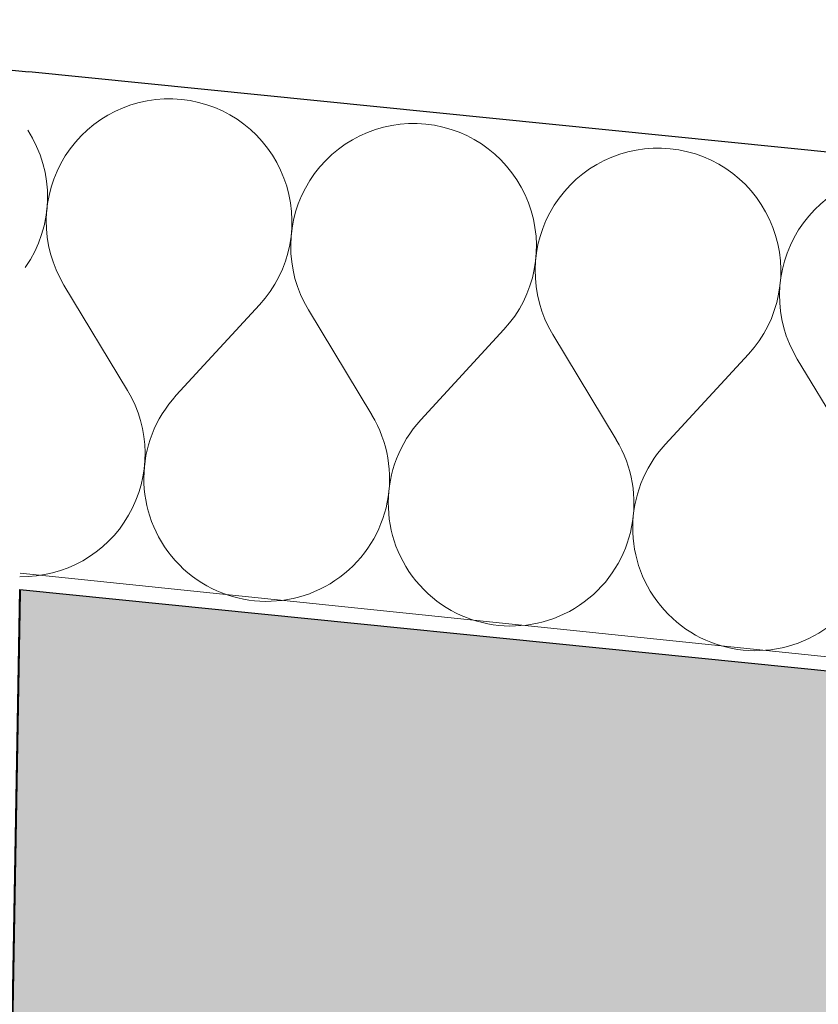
# Model space of a CAD drawing. Header units: millimetres. Extents: x -23738 to 4435, y -2716 to 20653.
# Tile 52 of 160: x -20314 to -20066, y 9880 to 10185. Entities that reach past the tile are written whole.
import ezdxf

# ---------------------------------------------------------------- set-up
doc = ezdxf.new("R2010")
doc.units = ezdxf.units.MM
doc.header["$MEASUREMENT"] = 0
doc.linetypes.add('Wipeout_Contour', pattern=[1000, 0, -1000])
for name, color, linetype in [('9._POHLED ZÁPADNÍ_2_2D prvky - obecné', 7, 'Continuous'), ('9._POHLED ZÁPADNÍ_2_Konstrukce - nosné', 7, 'Continuous'), ('9._POHLED ZÁPADNÍ_2_Nové_Konstrukce - nosné', 7, 'Continuous'), ('9._POHLED ZÁPADNÍ_2_Nové_Výplně - Povrchové', 7, 'Continuous'), ('9._POHLED ZÁPADNÍ_2_Nové_Výplně – Řezové', 7, 'Continuous'), ('9._POHLED ZÁPADNÍ_2_Výplně – Řezové', 7, 'Continuous'), ('9._POHLED ZÁPADNÍ_2_VÝTAH VAR 1', 7, 'Continuous')]:
    doc.layers.add(name, color=color, linetype=linetype)

# ---------------------------------------------------------------- blocks, each defined once
blk = doc.blocks.new('*X20', base_point=(-24533.14, -6254.22))
at = {"layer": '9._POHLED ZÁPADNÍ_2_Nové_Výplně – Řezové', "color": 21, "linetype": 'Continuous', "lineweight": 20, "true_color": 0xffaaaa}
for p, q in [((-20280.12, 10070.55), (-20299.81, 10103.17)), ((-20264.96, 10069.02), (-20239.16, 10097.05)), ((-20204.32, 10062.91), (-20224, 10095.52)), ((-20189.16, 10061.38), (-20163.36, 10089.4)), ((-20128.51, 10055.26), (-20148.19, 10087.87)), ((-20113.35, 10053.73), (-20087.55, 10081.76)), ((-20052.71, 10047.61), (-20072.39, 10080.23))]:
    blk.add_line(p, q, dxfattribs=at)
for centre, start, end in [((-20267.19, 10122.85), 84.239, 211.1089), ((-20267.19, 10122.85), 317.3691, 84.239), ((-20342.99, 10130.5), 324.9894, 33.013), ((-20191.38, 10115.2), 84.239, 211.1089), ((-20191.38, 10115.2), 317.3691, 84.239), ((-20115.58, 10107.56), 84.239, 211.1089), ((-20115.58, 10107.56), 317.3691, 84.239), ((-20039.77, 10099.91), 84.239, 211.1089), ((-20312.74, 10050.87), 268.9104, 31.1089), ((-20236.93, 10043.22), 137.3691, 31.1089), ((-20161.13, 10035.57), 137.3691, 31.1089), ((-20085.32, 10027.93), 137.3691, 31.1089)]:
    blk.add_arc(centre, 38.1, start, end, dxfattribs=at)

msp = doc.modelspace()

# ---------------------------------------------------------------- wipeouts: each hides what was drawn before it
at = {"color": 254, "linetype": 'Wipeout_Contour', "lineweight": 0, "ltscale": 68224.897711}
msp.add_wipeout([(-20470.48, 10185.48), (-20313.53, 10008.83), (-20310.73, 10169.36)], dxfattribs=at).dxf.layer = '9._POHLED ZÁPADNÍ_2_Nové_Výplně – Řezové'

# ---------------------------------------------------------------- next in the draw order: linework, layer by layer
at = {"layer": '9._POHLED ZÁPADNÍ_2_Nové_Konstrukce - nosné', "color": 1, "linetype": 'Continuous', "lineweight": 25}
msp.add_line((-20310.73, 10169.36), (-20313.53, 10008.83), dxfattribs=at)
at = {"layer": '9._POHLED ZÁPADNÍ_2_Nové_Konstrukce - nosné', "color": 1, "linetype": 'Continuous', "lineweight": 25, "flags": 128}
for points in [[(-20470.48, 10185.48), (-20310.73, 10169.36)], [(-20411.13, 4411.13), (-20313.53, 10008.83)]]:
    msp.add_lwpolyline(points, dxfattribs=at)

# ---------------------------------------------------------------- next in the draw order: wipeouts: each hides what was drawn before it
at = {"color": 254, "linetype": 'Wipeout_Contour', "lineweight": 0, "ltscale": 76753.955194}
msp.add_wipeout([(-20313.53, 10008.83), (-12642.62, 9234.92), (-12626.56, 9394.11), (-20310.73, 10169.36)], dxfattribs=at).dxf.layer = '9._POHLED ZÁPADNÍ_2_Nové_Výplně - Povrchové'

# ---------------------------------------------------------------- next in the draw order: hatches: boundary and pattern name
at = {"layer": '9._POHLED ZÁPADNÍ_2_Výplně – Řezové', "linetype": 'Continuous', "lineweight": 13}
for points in [[(-20313.37, 10013.89), (-20411.95, 4415.68), (-20112, 4410.4), (-20020.94, 9581.29)], [(-20313.37, 10013.89), (-20020.94, 9581.29), (-20013.88, 9982.72)]]:
    msp.add_hatch(color=254, dxfattribs=at).paths.add_polyline_path(points)

# ---------------------------------------------------------------- next in the draw order: linework, layer by layer
at = {"layer": '9._POHLED ZÁPADNÍ_2_Konstrukce - nosné', "color": 7, "linetype": 'Continuous', "lineweight": 50, "flags": 128}
for points in [[(-20313.37, 10013.89), (-20411.95, 4415.68)], [(-20313.37, 10013.89), (-20013.88, 9982.72)]]:
    msp.add_lwpolyline(points, dxfattribs=at)
at = {"layer": '9._POHLED ZÁPADNÍ_2_Nové_Konstrukce - nosné', "color": 1, "linetype": 'Continuous', "lineweight": 25}
msp.add_line((-20310.73, 10169.36), (-20313.53, 10008.83), dxfattribs=at)
at = {"layer": '9._POHLED ZÁPADNÍ_2_Nové_Konstrukce - nosné', "color": 1, "linetype": 'Continuous', "lineweight": 25, "flags": 128}
for points in [[(-12626.56, 9394.11), (-20310.73, 10169.36)], [(-20313.53, 10008.83), (-12642.62, 9234.92)]]:
    msp.add_lwpolyline(points, dxfattribs=at)

# ---------------------------------------------------------------- next in the draw order: wipeouts: each hides what was drawn before it
at = {"color": 254, "linetype": 'Wipeout_Contour', "lineweight": 0, "ltscale": 68224.897711}
msp.add_wipeout([(-20470.48, 10185.48), (-20313.53, 10008.83), (-20310.73, 10169.36)], dxfattribs=at).dxf.layer = '9._POHLED ZÁPADNÍ_2_Nové_Výplně – Řezové'

# ---------------------------------------------------------------- next in the draw order: wipeouts: each hides what was drawn before it
at = {"color": 254, "linetype": 'Wipeout_Contour', "lineweight": 0, "ltscale": 274303.920399}
msp.add_wipeout([(-20641.96, 349.65), (-20481.93, 349.73), (-20428.28, 3427.35), (-20533.92, 3427.35), (-20533.92, 3677.35), (-20423.92, 3677.35), (-20313.53, 10008.83), (-20473.28, 10024.95), (-20580.69, 3864), (-20570.98, 4415.68), (-20411.95, 4415.68), (-20421.63, 3865.76), (-20580.69, 3864)], dxfattribs=at).dxf.layer = '9._POHLED ZÁPADNÍ_2_Nové_Výplně – Řezové'

# ---------------------------------------------------------------- next in the draw order: wipeouts: each hides what was drawn before it
at = {"color": 254, "linetype": 'Wipeout_Contour', "lineweight": 0, "ltscale": 68305.251443}
msp.add_wipeout([(-20473.28, 10024.95), (-20313.53, 10008.83), (-20470.48, 10185.48)], dxfattribs=at).dxf.layer = '9._POHLED ZÁPADNÍ_2_Nové_Výplně – Řezové'

# ---------------------------------------------------------------- next in the draw order: linework, layer by layer
at = {"layer": '9._POHLED ZÁPADNÍ_2_Nové_Konstrukce - nosné', "color": 1, "linetype": 'Continuous', "lineweight": 25, "flags": 128}
for points in [[(-20470.48, 10185.48), (-20310.73, 10169.36)], [(-20423.92, 3677.35), (-20313.53, 10008.83)]]:
    msp.add_lwpolyline(points, dxfattribs=at)

# ---------------------------------------------------------------- next in the draw order: wipeouts: each hides what was drawn before it
at = {"color": 254, "linetype": 'Wipeout_Contour', "lineweight": 0, "ltscale": 74181.028328}
msp.add_wipeout([(-20313.53, 10008.83), (-11130.91, 9082.41), (-11114.85, 9241.6), (-20310.73, 10169.36)], dxfattribs=at).dxf.layer = '9._POHLED ZÁPADNÍ_2_Nové_Výplně – Řezové'

# ---------------------------------------------------------------- next in the draw order: linework, layer by layer
at = {"layer": '9._POHLED ZÁPADNÍ_2_2D prvky - obecné', "color": 7, "linetype": 'Continuous', "lineweight": 13}
msp.add_line((-20313.37, 10013.91), (-11031.81, 9049.12), dxfattribs=at)
at = {"layer": '9._POHLED ZÁPADNÍ_2_Nové_Konstrukce - nosné', "color": 1, "linetype": 'Continuous', "lineweight": 25, "flags": 128}
for points in [[(-12609.12, 9392.35), (-20310.73, 10169.36)], [(-20313.53, 10008.83), (-12625.19, 9233.16)]]:
    msp.add_lwpolyline(points, dxfattribs=at)

# ---------------------------------------------------------------- next in the draw order: block references
at = {"layer": '9._POHLED ZÁPADNÍ_2_VÝTAH VAR 1', "color": 9, "linetype": 'Continuous', "lineweight": 13}
msp.add_blockref('*X20', (-24533.14, -6254.22), dxfattribs=at)

doc.saveas('drawing.dxf')
